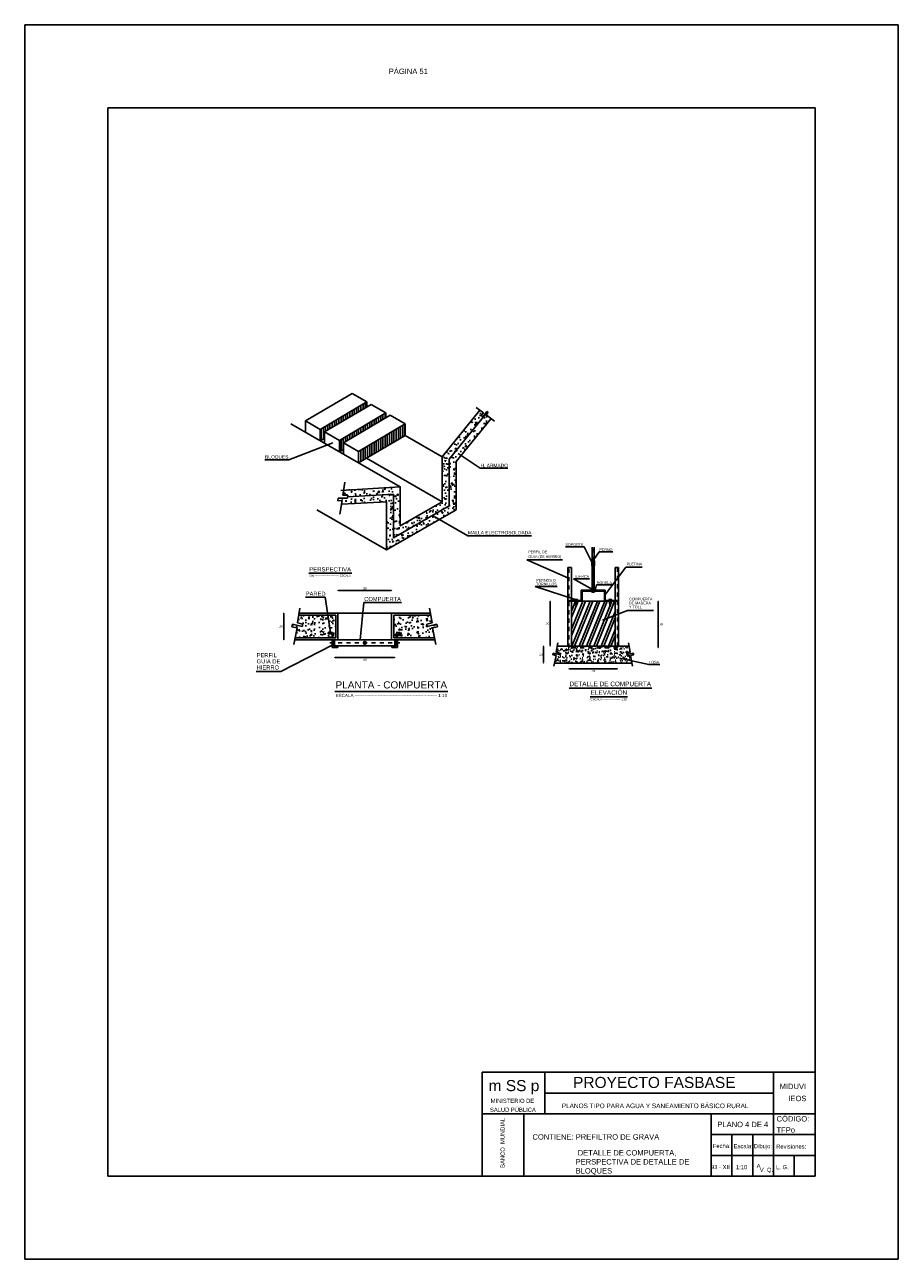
# Model space of a CAD drawing. Header units: metres. Extents: x 1959 to 4131, y 3282 to 4313.
# Tile 8 of 256: x 2011 to 2032, y 4281 to 4311. Entities that reach past the tile are written whole.
import ezdxf
from ezdxf.enums import TextEntityAlignment as Align

# ---------------------------------------------------------------- set-up
doc = ezdxf.new("R2010")
doc.units = ezdxf.units.M
doc.linetypes.add('ACAD_ISO03W100', pattern=[30, 12, -18])
doc.linetypes.add('ACAD_ISO04W100', pattern=[30, 24, -3, 0, -3])
doc.layers.add('Dibujo', color=7, linetype='Continuous')
doc.styles.add('Annotative', font='arial.ttf')
doc.styles.get("Standard").update_dxf_attribs({"font": 'arial.ttf'})
doc.dimstyles.new('gestion', dxfattribs={"dimscale": 0, "dimtxt": 0.025, "dimasz": 0.025, "dimexe": 0.02, "dimexo": 0.07, "dimgap": 0.01, "dimtad": 2, "dimtih": 1, "dimtoh": 1, "dimzin": 0, "dimdsep": 46, "dimtxsty": 'Standard', "dimblk": 'DOT', "dimcen": 0, "dimse1": 1, "dimse2": 1, "dimadec": 0, "dimazin": 0, "dimtm": 1e-09, "dimtfac": 1, "dimtix": 1, "dimtmove": 1, "dimatfit": 0, "dimldrblk": 'DOTSMALL', "dimfxl": 1, "dimtolj": 1, "dimtzin": 0, "dimarcsym": 2})

# ---------------------------------------------------------------- blocks, each defined once
blk = doc.blocks.new('_Dot')
at = {"color": 0, "linetype": 'ByBlock', "lineweight": -2}
blk.add_line((-0.5, 0), (-1, 0), dxfattribs=at)
at = {"color": 0, "linetype": 'ByBlock', "const_width": 0.5}
blk.add_lwpolyline([(-0.25, 0, 1), (0.25, 0, 1)], format="xyb", close=True, dxfattribs=at)
blk = doc.blocks.new('*D550')
at = {"color": 0, "lineweight": -2, "transparency": 16777216}
blk.add_line((2026.503, 4295.887), (2026.503, 4296.959), dxfattribs=at)
at = {"layer": 'Defpoints', "color": 0, "transparency": 16777216}
for p in [(2025.524, 4296.984), (2026.503, 4296.984), (2025.524, 4295.862)]:
    blk.add_point(p, dxfattribs=at)
at = {"color": 0, "lineweight": -2, "transparency": 16777216, "xscale": 0.025, "yscale": 0.025, "zscale": 0.025}
for p, rotation in [((2026.503, 4296.984), 90), ((2026.503, 4295.862), 270)]:
    blk.add_blockref('_Dot', p, dxfattribs=dict(at, rotation=rotation))
at = {"color": 0, "transparency": 16777216, "insert": (2026.572, 4296.423), "char_height": 0.05, "attachment_point": 5}
blk.add_mtext('\\A1;.65', dxfattribs=at)
blk = doc.blocks.new('_DotSmall')
at = {"color": 0, "linetype": 'ByBlock', "const_width": 0.5}
blk.add_lwpolyline([(-0.0625, 0, 1), (0.0625, 0, 1)], format="xyb", close=True, dxfattribs=at)
blk = doc.blocks.new('*D551')
at = {"color": 0, "lineweight": -2, "transparency": 16777216}
blk.add_line((2023.902, 4295.927), (2023.902, 4296.959), dxfattribs=at)
at = {"layer": 'Defpoints', "color": 0, "transparency": 16777216}
for p in [(2023.902, 4296.984), (2024.414, 4296.984), (2024.414, 4295.902)]:
    blk.add_point(p, dxfattribs=at)
at = {"color": 0, "lineweight": -2, "transparency": 16777216, "xscale": 0.025, "yscale": 0.025, "zscale": 0.025}
for p, rotation in [((2023.902, 4296.984), 90), ((2023.902, 4295.902), 270)]:
    blk.add_blockref('_Dot', p, dxfattribs=dict(at, rotation=rotation))
at = {"color": 0, "transparency": 16777216, "insert": (2023.834, 4296.443), "char_height": 0.05, "attachment_point": 5}
blk.add_mtext('\\A1;.60', dxfattribs=at)
blk = doc.blocks.new('*D552')
at = {"color": 0, "lineweight": -2, "transparency": 16777216}
blk.add_line((2024.38, 4295.352), (2025.499, 4295.352), dxfattribs=at)
at = {"layer": 'Defpoints', "color": 0, "transparency": 16777216}
for p in [(2024.355, 4295.862), (2025.524, 4295.862), (2025.524, 4295.352)]:
    blk.add_point(p, dxfattribs=at)
at = {"color": 0, "lineweight": -2, "transparency": 16777216, "xscale": 0.025, "yscale": 0.025, "zscale": 0.025, "rotation": 180}
blk.add_blockref('_Dot', (2024.355, 4295.352), dxfattribs=at)
at = {"color": 0, "lineweight": -2, "transparency": 16777216, "xscale": 0.025, "yscale": 0.025, "zscale": 0.025}
blk.add_blockref('_Dot', (2025.524, 4295.352), dxfattribs=at)
at = {"color": 0, "transparency": 16777216, "insert": (2024.94, 4295.301), "char_height": 0.05, "attachment_point": 5}
blk.add_mtext('\\A1;.58', dxfattribs=at)
blk = doc.blocks.new('*D553')
at = {"color": 0, "lineweight": -2, "transparency": 16777216}
blk.add_line((2023.746, 4295.877), (2023.746, 4295.515), dxfattribs=at)
at = {"layer": 'Defpoints', "color": 0, "transparency": 16777216}
for p in [(2024.076, 4295.902), (2023.746, 4295.49), (2024.009, 4295.49)]:
    blk.add_point(p, dxfattribs=at)
at = {"color": 0, "lineweight": -2, "transparency": 16777216, "xscale": 0.025, "yscale": 0.025, "zscale": 0.025}
for p, rotation in [((2023.746, 4295.902), 90), ((2023.746, 4295.49), 270)]:
    blk.add_blockref('_Dot', p, dxfattribs=dict(at, rotation=rotation))
at = {"color": 0, "transparency": 16777216, "insert": (2023.677, 4295.696), "char_height": 0.05, "attachment_point": 5}
blk.add_mtext('\\A1;.20', dxfattribs=at)
blk = doc.blocks.new('*D554')
at = {"color": 0, "lineweight": -2, "transparency": 16777216}
blk.add_line((2018.826, 4297.239), (2020.069, 4297.239), dxfattribs=at)
at = {"layer": 'Defpoints', "color": 0, "transparency": 16777216}
for p in [(2020.094, 4297.239), (2018.801, 4296.695), (2020.094, 4296.695)]:
    blk.add_point(p, dxfattribs=at)
at = {"color": 0, "lineweight": -2, "transparency": 16777216, "xscale": 0.025, "yscale": 0.025, "zscale": 0.025, "rotation": 180}
blk.add_blockref('_Dot', (2018.801, 4297.239), dxfattribs=at)
at = {"color": 0, "lineweight": -2, "transparency": 16777216, "xscale": 0.025, "yscale": 0.025, "zscale": 0.025}
blk.add_blockref('_Dot', (2020.094, 4297.239), dxfattribs=at)
at = {"color": 0, "transparency": 16777216, "insert": (2019.447, 4297.29), "char_height": 0.05, "attachment_point": 5}
blk.add_mtext('\\A1;.50', dxfattribs=at)
blk = doc.blocks.new('*D555')
at = {"color": 0, "lineweight": -2, "transparency": 16777216}
blk.add_line((2018.746, 4295.628), (2020.148, 4295.628), dxfattribs=at)
at = {"layer": 'Defpoints', "color": 0, "transparency": 16777216}
for p in [(2018.721, 4295.909), (2020.173, 4295.91), (2020.173, 4295.628)]:
    blk.add_point(p, dxfattribs=at)
at = {"color": 0, "lineweight": -2, "transparency": 16777216, "xscale": 0.025, "yscale": 0.025, "zscale": 0.025, "rotation": 180}
blk.add_blockref('_Dot', (2018.721, 4295.628), dxfattribs=at)
at = {"color": 0, "lineweight": -2, "transparency": 16777216, "xscale": 0.025, "yscale": 0.025, "zscale": 0.025}
blk.add_blockref('_Dot', (2020.173, 4295.628), dxfattribs=at)
at = {"color": 0, "transparency": 16777216, "insert": (2019.447, 4295.577), "char_height": 0.05, "attachment_point": 5}
blk.add_mtext('\\A1;.58', dxfattribs=at)
blk = doc.blocks.new('*D405')
at = {"color": 0, "lineweight": -2, "transparency": 16777216}
blk.add_line((2017.498, 4296.67), (2017.498, 4296.076), dxfattribs=at)
at = {"layer": 'Defpoints', "color": 0, "transparency": 16777216}
for p in [(2018.156, 4296.695), (2017.498, 4296.051), (2018.051, 4296.051)]:
    blk.add_point(p, dxfattribs=at)
at = {"color": 0, "lineweight": -2, "transparency": 16777216, "xscale": 0.025, "yscale": 0.025, "zscale": 0.025}
for p, rotation in [((2017.498, 4296.695), 90), ((2017.498, 4296.051), 270)]:
    blk.add_blockref('_Dot', p, dxfattribs=dict(at, rotation=rotation))
at = {"color": 0, "transparency": 16777216, "insert": (2017.429, 4296.373), "char_height": 0.05, "attachment_point": 5}
blk.add_mtext('\\A1;.20', dxfattribs=at)

msp = doc.modelspace()

# ---------------------------------------------------------------- hatches: boundary and pattern name
at = {"transparency": 33554562}
h = msp.add_hatch(dxfattribs=at)
h.set_pattern_fill('ANSI31', color=256, scale=0.016701, angle=45)
h.set_pattern_definition([(90, (261.491053, 2385.1692), (-0.0530259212, 9e-18), [])])
h.paths.add_polyline_path([(2019.296, 4300.585), (2019.296, 4300.308), (2020.416, 4300.97), (2020.416, 4301.248)])
h.paths.add_polyline_path([(2018.94, 4300.79), (2019.957, 4301.392), (2019.957, 4301.511), (2018.837, 4300.849), (2018.837, 4300.571), (2018.94, 4300.632)])
h.paths.add_polyline_path([(2018.481, 4301.054), (2019.499, 4301.656), (2019.499, 4301.775), (2018.379, 4301.113), (2018.379, 4300.835), (2018.481, 4300.896)])
h = msp.add_hatch(dxfattribs=at)
h.set_pattern_fill('AR-CONC', color=256, scale=0.00167)
h.set_pattern_definition([(50, (261.49105, 2385.1692), (0.304268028, -0.02661999), [0.031815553, -0.34997108]), (355, (261.49105, 2385.1692), (-0.05886031, 0.31908552), [0.025452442, -0.27997784]), (100.451445, (261.5164, 2385.16698), (0.245407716, 0.292465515), [0.02703906, -0.2974299]), (46.1842, (261.49105, 2385.25404), (0.45273121, -0.07021522), [0.04772333, -0.52495662]), (96.635558, (261.5288, 2385.2482), (0.396490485, 0.41322829), [0.040558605, -0.44614525]), (351.184151, (261.49105, 2385.25404), (0.396490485, 0.41322829), [0.03817861, -0.41996485]), (21, (261.53347, 2385.23283), (0.25321237, -0.1707939), [0.031815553, -0.34997108]), (326, (261.53347, 2385.23283), (0.103216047, 0.30761375), [0.025452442, -0.279976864]), (71.451445, (261.55457, 2385.2186), (0.356428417, 0.13681985), [0.02703906, -0.297429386]), (37.5, (261.49105, 2385.1692), (0.0051583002, 0.141216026), [0, -0.276583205, 0, -0.284218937, 0, -0.281037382]), (7.5, (261.49105, 2385.1692), (0.111596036, 0.167312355), [0, -0.162047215, 0, -0.270220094, 0, -0.107112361]), (327.5, (261.39645, 2385.1692), (0.2264509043, -0.00956762), [0, -0.106051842, 0, -0.330881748, 0, -0.439054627]), (317.5, (261.35403, 2385.1692), (0.247391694, 0.04246498), [0, -0.137867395, 0, -0.219739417, 0, -0.311792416])])
h.paths.add_polyline_path([(2020.302, 4299.729), (2018.939, 4299.651), (2018.921, 4299.531), (2019.038, 4299.533), (2019.032, 4299.489), (2020.135, 4299.552), (2020.135, 4298.506), (2021.474, 4299.276), (2021.474, 4300.398), (2022.395, 4301.534), (2022.385, 4301.542), (2022.283, 4301.417), (2022.249, 4301.445), (2022.302, 4301.51), (2022.214, 4301.575), (2021.307, 4300.457), (2021.307, 4299.373), (2020.302, 4298.794)])
h.paths.add_polyline_path([(2020.135, 4299.552), (2019.032, 4299.489), (2019.029, 4299.461), (2018.809, 4299.458), (2018.799, 4299.399), (2018.901, 4299.4), (2018.888, 4299.313), (2019.967, 4299.375), (2019.967, 4298.217), (2021.641, 4299.18), (2021.641, 4300.338), (2022.482, 4301.376), (2022.365, 4301.463), (2022.41, 4301.521), (2022.395, 4301.534), (2021.474, 4300.398), (2021.474, 4299.276), (2020.135, 4298.506)])
h = msp.add_hatch(dxfattribs=at)
h.set_pattern_fill('STEEL', color=256, scale=0.051241, angle=203)
h.set_pattern_definition([(248, (1914.62624, 4176.13875), (0.15084268, -0.0609444), []), (248, (1914.65803, 4176.06387), (0.15084268, -0.0609444), [])])
h.paths.add_polyline_path([(2024.414, 4296.984), (2024.414, 4295.902), (2025.465, 4295.902), (2025.465, 4296.984)])
h = msp.add_hatch(dxfattribs=at)
h.set_pattern_fill('AR-CONC', color=256, scale=0.001603)
h.set_pattern_definition([(50, (-8760.13114, -7426.69345), (0.2919975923, -0.0255464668), [0.030532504, -0.335857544]), (355, (-8760.13114, -7426.69345), (-0.056486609, 0.306217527), [0.024426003, -0.2686869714]), (100.4514447, (-8760.1068, -7426.69558), (0.2355109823, 0.2806710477), [0.0259486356, -0.2854352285]), (46.1842, (-8760.13114, -7426.61203), (0.4344735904, -0.067383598), [0.045798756, -0.503786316]), (96.6355576, (-8760.09493, -7426.61765), (0.380500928, 0.396563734), [0.038922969, -0.42815323]), (351.1841512, (-8760.13114, -7426.61203), (0.380500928, 0.396563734), [0.036638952, -0.403028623]), (21, (-8760.09043, -7426.63239), (0.2430008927, -0.1639061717), [0.030532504, -0.335857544]), (326, (-8760.09043, -7426.6324), (0.099053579, 0.295208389), [0.024426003, -0.268686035]), (71.451445, (-8760.07018, -7426.64605), (0.342054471, 0.131302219), [0.0259486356, -0.2854347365]), (37.5, (-8760.13114, -7426.69345), (0.00495027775, 0.1355211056), [0, -0.2654292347, 0, -0.2727570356, 0, -0.2697037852]), (7.5, (-8760.13114, -7426.69345), (0.1070956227, 0.1605650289), [0, -0.1555122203, 0, -0.2593227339, 0, -0.1027927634]), (327.5, (-8760.22192, -7426.69345), (0.2173186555, -0.0091817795), [0, -0.1017750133, 0, -0.3175380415, 0, -0.421348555]), (317.5, (-8760.26263, -7426.69345), (0.2374149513, 0.040752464), [0, -0.1323075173, 0, -0.2108778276, 0, -0.299218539])])
h.paths.add_polyline_path([(2018.75, 4296.644), (2017.861, 4296.644), (2017.831, 4296.463), (2017.957, 4296.43), (2017.945, 4296.373), (2017.714, 4296.431), (2017.696, 4296.365), (2017.821, 4296.337), (2017.775, 4296.102), (2018.663, 4296.102), (2018.663, 4296.198), (2018.57, 4296.198), (2018.57, 4296.231), (2018.696, 4296.231), (2018.696, 4296.102), (2018.75, 4296.102)])
h.paths.add_polyline_path([(2021.199, 4296.365), (2021.181, 4296.431), (2020.95, 4296.373), (2020.938, 4296.43), (2021.064, 4296.463), (2021.034, 4296.644), (2020.145, 4296.644), (2020.145, 4296.102), (2020.199, 4296.102), (2020.199, 4296.231), (2020.325, 4296.231), (2020.325, 4296.198), (2020.232, 4296.198), (2020.232, 4296.102), (2021.12, 4296.102), (2021.073, 4296.337)])
h = msp.add_hatch(dxfattribs=at)
h.set_pattern_fill('ANGLE', color=256, scale=2.047999)
h.set_pattern_definition([(0, (-8760.131, -7426.693), (0, 14.305272), [10.403834, -3.901438]), (90, (-8760.131, -7426.693), (-14.305272, 9e-16), [10.403834, -3.901438])])
h.paths.add_polyline_path([(2018.801, 4296.695), (2017.87, 4296.695), (2017.861, 4296.644), (2018.75, 4296.644), (2018.75, 4296.102), (2017.775, 4296.102), (2017.765, 4296.051), (2018.801, 4296.051)])
h.paths.add_polyline_path([(2020.145, 4296.644), (2021.034, 4296.644), (2021.025, 4296.695), (2020.094, 4296.695), (2020.094, 4296.051), (2021.13, 4296.051), (2021.12, 4296.102), (2020.145, 4296.102)])
h = msp.add_hatch(dxfattribs=at)
h.set_pattern_fill('AR-CONC', color=256, scale=0.001025)
h.set_pattern_definition([(50, (1914.62624, 4176.13875), (0.18670522, -0.01633458), [0.01952269, -0.21474957]), (355, (1914.62624, 4176.13875), (-0.03611792, 0.19579755), [0.01561815, -0.17180026]), (100.45144, (1914.6418, 4176.13738), (0.1505873, 0.17946295), [0.01659173, -0.1825092]), (46.1842, (1914.62624, 4176.1908), (0.27780533, -0.04308553), [0.02928403, -0.32212436]), (96.63556, (1914.6494, 4176.18722), (0.24329485, 0.2535655), [0.0248876, -0.27376405]), (351.18415, (1914.62624, 4176.1908), (0.24329485, 0.2535655), [0.0234272, -0.2576992]), (21, (1914.65227, 4176.17779), (0.1553764, -0.10480271), [0.01952269, -0.21474957]), (326, (1914.65227, 4176.1778), (0.06333552, 0.18875823), [0.01561815, -0.17179966]), (71.45144, (1914.66522, 4176.16906), (0.21871193, 0.08395552), [0.01659173, -0.1825089]), (37.5, (1914.626244, 4176.138745), (0.00316524, 0.086653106), [0, -0.16971724, 0, -0.17440268, 0, -0.17245041]), (7.5, (1914.62624, 4176.138745), (0.06847766, 0.10266636), [0, -0.09943556, 0, -0.1658127, 0, -0.065726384]), (327.5, (1914.5682, 4176.138745), (0.13895501, -0.005870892), [0, -0.06507563, 0, -0.20303596, 0, -0.2694131]), (317.5, (1914.54217, 4176.13875), (0.15180472, 0.0260574), [0, -0.08459832, 0, -0.1348367, 0, -0.19132235])])
h.paths.add_polyline_path([(2025.828, 4295.754), (2025.803, 4295.902), (2025.524, 4295.902), (2025.524, 4295.862), (2024.355, 4295.862), (2024.355, 4295.902), (2024.076, 4295.902), (2024.051, 4295.754), (2024.132, 4295.733), (2024.124, 4295.696), (2023.977, 4295.733), (2023.965, 4295.691), (2024.045, 4295.673), (2024.009, 4295.49), (2025.87, 4295.49), (2025.834, 4295.673), (2025.915, 4295.691), (2025.903, 4295.733), (2025.755, 4295.696), (2025.747, 4295.733)])
h.paths.add_polyline_path([(2025.524, 4295.902), (2024.355, 4295.902), (2024.355, 4295.862), (2025.524, 4295.862)], flags=17)

# ---------------------------------------------------------------- linework, layer by layer
for p, q in [((2018.023, 4301.318), (2019.143, 4301.98)), ((2018.379, 4301.113), (2019.499, 4301.775)), ((2019.499, 4301.775), (2019.143, 4301.98)), ((2019.499, 4301.656), (2019.499, 4301.775)), ((2018.481, 4301.054), (2019.601, 4301.716)), ((2018.837, 4300.849), (2019.957, 4301.511)), ((2018.94, 4300.79), (2020.06, 4301.453)), ((2019.957, 4301.511), (2019.601, 4301.716)), ((2019.957, 4301.392), (2019.957, 4301.511)), ((2020.416, 4301.248), (2020.06, 4301.453)), ((2022.124, 4301.641), (2022.302, 4301.51)), ((2022.302, 4301.51), (2022.249, 4301.445)), ((2022.283, 4301.417), (2022.385, 4301.542)), ((2022.354, 4301.483), (2022.354, 4301.483)), ((2022.41, 4301.521), (2022.365, 4301.463)), ((2022.365, 4301.463), (2022.565, 4301.316)), ((2022.385, 4301.542), (2022.41, 4301.521)), ((2020.302, 4299.729), (2017.668, 4301.244)), ((2018.023, 4301.04), (2018.023, 4301.318)), ((2018.379, 4301.113), (2018.023, 4301.318)), ((2019.296, 4300.585), (2020.416, 4301.248)), ((2020.416, 4300.97), (2020.416, 4301.248)), ((2022.249, 4301.445), (2022.283, 4301.417)), ((2018.379, 4300.835), (2018.379, 4301.113)), ((2018.379, 4300.835), (2018.481, 4300.896)), ((2018.481, 4300.776), (2018.481, 4301.054)), ((2018.837, 4300.849), (2018.481, 4301.054)), ((2019.296, 4300.308), (2020.416, 4300.97)), ((2021.307, 4300.457), (2020.416, 4300.97)), ((2017.619, 4300.381), (2018.68, 4300.791)), ((2018.837, 4300.571), (2018.837, 4300.849)), ((2018.837, 4300.571), (2018.94, 4300.632)), ((2018.94, 4300.513), (2018.94, 4300.79)), ((2019.296, 4300.585), (2018.94, 4300.79)), ((2019.296, 4300.308), (2019.296, 4300.585)), ((2017.049, 4300.381), (2017.619, 4300.381)), ((2021.307, 4299.373), (2019.487, 4300.421)), ((2022.221, 4300.184), (2021.691, 4300.535)), ((2022.887, 4300.184), (2022.221, 4300.184)), ((2018.969, 4299.848), (2018.921, 4299.531)), ((2018.809, 4299.458), (2018.799, 4299.399)), ((2018.799, 4299.399), (2018.901, 4299.4)), ((2019.029, 4299.461), (2018.809, 4299.458)), ((2018.901, 4299.4), (2018.851, 4299.073)), ((2018.921, 4299.531), (2019.038, 4299.533)), ((2019.038, 4299.533), (2019.029, 4299.461)), ((2019.967, 4298.217), (2018.294, 4299.18)), ((2021.072, 4299.045), (2021.925, 4298.55)), ((2021.925, 4298.55), (2023.458, 4298.55)), ((2024.722, 4298.285), (2024.271, 4298.285)), ((2024.916, 4297.905), (2024.722, 4298.285)), ((2024.912, 4297.992), (2024.912, 4298.284)), ((2024.965, 4298.001), (2024.965, 4298.284)), ((2024.341, 4297.538), (2023.347, 4297.98)), ((2023.347, 4297.98), (2024.197, 4297.98)), ((2024.906, 4297.989), (2024.912, 4297.992)), ((2024.912, 4297.988), (2024.906, 4297.989)), ((2024.906, 4297.967), (2024.912, 4297.97)), ((2024.912, 4297.966), (2024.906, 4297.967)), ((2024.906, 4297.945), (2024.912, 4297.948)), ((2024.912, 4297.992), (2024.965, 4298.001)), ((2024.912, 4297.988), (2024.965, 4297.997)), ((2024.912, 4297.97), (2024.912, 4297.988)), ((2024.912, 4297.97), (2024.965, 4297.979)), ((2024.912, 4297.966), (2024.965, 4297.975)), ((2024.912, 4297.948), (2024.912, 4297.966)), ((2024.912, 4297.948), (2024.965, 4297.957)), ((2024.917, 4297.945), (2024.965, 4297.953)), ((2024.955, 4297.985), (2025.08, 4298.167)), ((2024.965, 4298.001), (2024.971, 4298)), ((2024.971, 4298), (2024.965, 4297.997)), ((2024.965, 4297.979), (2024.965, 4297.997)), ((2024.965, 4297.979), (2024.971, 4297.978)), ((2024.971, 4297.978), (2024.965, 4297.975)), ((2024.965, 4297.957), (2024.965, 4297.975)), ((2024.965, 4297.957), (2024.971, 4297.956)), ((2024.971, 4297.956), (2024.965, 4297.953)), ((2024.965, 4297.945), (2024.965, 4297.953)), ((2025.08, 4298.167), (2025.408, 4298.167)), ((2018.102, 4297.652), (2019.138, 4297.652)), ((2024.331, 4297.79), (2024.414, 4297.79)), ((2024.906, 4297.813), (2024.912, 4297.816)), ((2024.912, 4297.812), (2024.906, 4297.813)), ((2024.906, 4297.791), (2024.912, 4297.794)), ((2024.912, 4297.79), (2024.906, 4297.791)), ((2024.906, 4297.769), (2024.912, 4297.771)), ((2024.912, 4297.768), (2024.906, 4297.769)), ((2024.906, 4297.747), (2024.912, 4297.749)), ((2024.912, 4297.746), (2024.906, 4297.747)), ((2024.906, 4297.725), (2024.912, 4297.727)), ((2024.912, 4297.724), (2024.906, 4297.725)), ((2024.906, 4297.703), (2024.912, 4297.705)), ((2024.912, 4297.702), (2024.906, 4297.703)), ((2024.906, 4297.681), (2024.912, 4297.683)), ((2024.912, 4297.68), (2024.906, 4297.681)), ((2024.906, 4297.658), (2024.912, 4297.661)), ((2024.912, 4297.658), (2024.906, 4297.658)), ((2024.906, 4297.636), (2024.912, 4297.639)), ((2024.912, 4297.636), (2024.906, 4297.636)), ((2024.906, 4297.614), (2024.912, 4297.617)), ((2024.912, 4297.614), (2024.906, 4297.614)), ((2024.906, 4297.592), (2024.912, 4297.595)), ((2024.912, 4297.592), (2024.906, 4297.592)), ((2024.912, 4297.816), (2024.912, 4297.832)), ((2024.912, 4297.816), (2024.965, 4297.825)), ((2024.912, 4297.812), (2024.965, 4297.821)), ((2024.912, 4297.794), (2024.912, 4297.812)), ((2024.912, 4297.794), (2024.965, 4297.803)), ((2024.912, 4297.79), (2024.965, 4297.799)), ((2024.912, 4297.771), (2024.912, 4297.79)), ((2024.912, 4297.771), (2024.965, 4297.781)), ((2024.912, 4297.768), (2024.965, 4297.777)), ((2024.912, 4297.749), (2024.912, 4297.768)), ((2024.912, 4297.749), (2024.965, 4297.759)), ((2024.912, 4297.746), (2024.965, 4297.755)), ((2024.912, 4297.727), (2024.912, 4297.746)), ((2024.912, 4297.727), (2024.965, 4297.736)), ((2024.912, 4297.724), (2024.965, 4297.733)), ((2024.912, 4297.705), (2024.912, 4297.724)), ((2024.912, 4297.705), (2024.965, 4297.714)), ((2024.912, 4297.702), (2024.965, 4297.711)), ((2024.912, 4297.683), (2024.912, 4297.702)), ((2024.912, 4297.683), (2024.965, 4297.692)), ((2024.912, 4297.68), (2024.965, 4297.689)), ((2024.912, 4297.661), (2024.912, 4297.68)), ((2024.912, 4297.661), (2024.965, 4297.67)), ((2024.912, 4297.658), (2024.965, 4297.667)), ((2024.912, 4297.639), (2024.912, 4297.658)), ((2024.912, 4297.639), (2024.965, 4297.648)), ((2024.912, 4297.636), (2024.965, 4297.645)), ((2024.912, 4297.617), (2024.912, 4297.636)), ((2024.912, 4297.617), (2024.965, 4297.626)), ((2024.912, 4297.614), (2024.965, 4297.623)), ((2024.912, 4297.595), (2024.912, 4297.614)), ((2024.912, 4297.595), (2024.965, 4297.604)), ((2024.912, 4297.592), (2024.965, 4297.601)), ((2024.912, 4297.573), (2024.912, 4297.592)), ((2024.965, 4297.825), (2024.965, 4297.832)), ((2024.965, 4297.825), (2024.971, 4297.824)), ((2024.971, 4297.824), (2024.965, 4297.821)), ((2024.965, 4297.803), (2024.965, 4297.821)), ((2024.965, 4297.803), (2024.971, 4297.802)), ((2024.971, 4297.802), (2024.965, 4297.799)), ((2024.965, 4297.781), (2024.965, 4297.799)), ((2024.965, 4297.781), (2024.971, 4297.78)), ((2024.965, 4297.781), (2024.971, 4297.78)), ((2024.971, 4297.78), (2024.965, 4297.777)), ((2024.965, 4297.759), (2024.965, 4297.777)), ((2024.965, 4297.759), (2024.971, 4297.758)), ((2024.971, 4297.758), (2024.965, 4297.755)), ((2024.965, 4297.736), (2024.965, 4297.755)), ((2024.965, 4297.736), (2024.971, 4297.736)), ((2024.971, 4297.736), (2024.965, 4297.733)), ((2024.965, 4297.714), (2024.965, 4297.733)), ((2024.965, 4297.714), (2024.971, 4297.714)), ((2024.971, 4297.714), (2024.965, 4297.711)), ((2024.965, 4297.692), (2024.965, 4297.711)), ((2024.965, 4297.692), (2024.971, 4297.692)), ((2024.971, 4297.692), (2024.965, 4297.689)), ((2024.965, 4297.67), (2024.965, 4297.689)), ((2024.965, 4297.67), (2024.971, 4297.67)), ((2024.971, 4297.67), (2024.965, 4297.667)), ((2024.965, 4297.648), (2024.965, 4297.667)), ((2024.965, 4297.648), (2024.971, 4297.647)), ((2024.971, 4297.647), (2024.965, 4297.645)), ((2024.965, 4297.626), (2024.965, 4297.645)), ((2024.965, 4297.626), (2024.971, 4297.625)), ((2024.971, 4297.625), (2024.965, 4297.623)), ((2024.965, 4297.604), (2024.965, 4297.623)), ((2024.965, 4297.604), (2024.971, 4297.603)), ((2024.971, 4297.603), (2024.965, 4297.601)), ((2024.965, 4297.582), (2024.965, 4297.601)), ((2025.219, 4297.125), (2025.727, 4297.802)), ((2025.465, 4297.79), (2025.548, 4297.79)), ((2025.727, 4297.802), (2026.117, 4297.802)), ((2024.529, 4297.014), (2023.542, 4297.332)), ((2023.542, 4297.332), (2024.072, 4297.332)), ((2024.921, 4297.26), (2024.465, 4297.519)), ((2024.465, 4297.519), (2024.846, 4297.519)), ((2024.906, 4297.57), (2024.912, 4297.573)), ((2024.912, 4297.569), (2024.906, 4297.57)), ((2024.906, 4297.548), (2024.912, 4297.551)), ((2024.912, 4297.547), (2024.906, 4297.548)), ((2024.906, 4297.526), (2024.912, 4297.529)), ((2024.912, 4297.525), (2024.906, 4297.526)), ((2024.906, 4297.504), (2024.912, 4297.507)), ((2024.912, 4297.503), (2024.906, 4297.504)), ((2024.906, 4297.482), (2024.912, 4297.485)), ((2024.912, 4297.481), (2024.906, 4297.482)), ((2024.906, 4297.46), (2024.912, 4297.463)), ((2024.912, 4297.459), (2024.906, 4297.46)), ((2024.906, 4297.438), (2024.912, 4297.441)), ((2024.912, 4297.437), (2024.906, 4297.438)), ((2024.906, 4297.416), (2024.912, 4297.419)), ((2024.912, 4297.415), (2024.906, 4297.416)), ((2024.906, 4297.394), (2024.912, 4297.397)), ((2024.912, 4297.393), (2024.906, 4297.394)), ((2024.906, 4297.372), (2024.912, 4297.375)), ((2024.912, 4297.371), (2024.906, 4297.372)), ((2024.906, 4297.35), (2024.912, 4297.353)), ((2024.912, 4297.349), (2024.906, 4297.35)), ((2024.906, 4297.328), (2024.912, 4297.331)), ((2024.912, 4297.327), (2024.906, 4297.328)), ((2024.906, 4297.306), (2024.912, 4297.309)), ((2024.912, 4297.305), (2024.906, 4297.306)), ((2024.912, 4297.573), (2024.965, 4297.582)), ((2024.912, 4297.569), (2024.965, 4297.579)), ((2024.912, 4297.551), (2024.912, 4297.569)), ((2024.912, 4297.551), (2024.965, 4297.56)), ((2024.912, 4297.547), (2024.965, 4297.557)), ((2024.912, 4297.529), (2024.912, 4297.547)), ((2024.912, 4297.529), (2024.965, 4297.538)), ((2024.912, 4297.525), (2024.965, 4297.534)), ((2024.912, 4297.507), (2024.912, 4297.525)), ((2024.912, 4297.507), (2024.965, 4297.516)), ((2024.912, 4297.503), (2024.965, 4297.512)), ((2024.912, 4297.485), (2024.912, 4297.503)), ((2024.912, 4297.485), (2024.965, 4297.494)), ((2024.912, 4297.481), (2024.965, 4297.49)), ((2024.912, 4297.463), (2024.912, 4297.481)), ((2024.912, 4297.463), (2024.965, 4297.472)), ((2024.912, 4297.459), (2024.965, 4297.468)), ((2024.912, 4297.441), (2024.912, 4297.459)), ((2024.912, 4297.441), (2024.965, 4297.45)), ((2024.912, 4297.437), (2024.965, 4297.446)), ((2024.912, 4297.419), (2024.912, 4297.437)), ((2024.912, 4297.419), (2024.965, 4297.428)), ((2024.912, 4297.415), (2024.965, 4297.424)), ((2024.912, 4297.397), (2024.912, 4297.415)), ((2024.912, 4297.397), (2024.965, 4297.406)), ((2024.912, 4297.393), (2024.965, 4297.402)), ((2024.912, 4297.375), (2024.912, 4297.393)), ((2024.912, 4297.375), (2024.965, 4297.384)), ((2024.912, 4297.371), (2024.965, 4297.38)), ((2024.912, 4297.353), (2024.912, 4297.371)), ((2024.912, 4297.353), (2024.965, 4297.362)), ((2024.912, 4297.349), (2024.965, 4297.358)), ((2024.912, 4297.331), (2024.912, 4297.349)), ((2024.912, 4297.331), (2024.965, 4297.34)), ((2024.912, 4297.327), (2024.965, 4297.336)), ((2024.912, 4297.309), (2024.912, 4297.327)), ((2024.912, 4297.309), (2024.965, 4297.318)), ((2024.912, 4297.305), (2024.965, 4297.314)), ((2024.912, 4297.287), (2024.912, 4297.305)), ((2024.912, 4297.287), (2024.965, 4297.296)), ((2024.965, 4297.582), (2024.971, 4297.581)), ((2024.971, 4297.581), (2024.965, 4297.579)), ((2024.965, 4297.56), (2024.965, 4297.579)), ((2024.965, 4297.56), (2024.971, 4297.559)), ((2024.965, 4297.56), (2024.971, 4297.559)), ((2024.971, 4297.559), (2024.965, 4297.557)), ((2024.965, 4297.538), (2024.965, 4297.557)), ((2024.965, 4297.538), (2024.971, 4297.537)), ((2024.971, 4297.537), (2024.965, 4297.534)), ((2024.965, 4297.516), (2024.965, 4297.534)), ((2024.965, 4297.516), (2024.971, 4297.515)), ((2024.971, 4297.515), (2024.965, 4297.512)), ((2024.965, 4297.494), (2024.965, 4297.512)), ((2024.965, 4297.494), (2024.971, 4297.493)), ((2024.971, 4297.493), (2024.965, 4297.49)), ((2024.965, 4297.472), (2024.965, 4297.49)), ((2024.965, 4297.472), (2024.971, 4297.471)), ((2024.971, 4297.471), (2024.965, 4297.468)), ((2024.965, 4297.45), (2024.965, 4297.468)), ((2024.965, 4297.45), (2024.971, 4297.449)), ((2024.971, 4297.449), (2024.965, 4297.446)), ((2024.965, 4297.428), (2024.965, 4297.446)), ((2024.965, 4297.428), (2024.971, 4297.427)), ((2024.971, 4297.427), (2024.965, 4297.424)), ((2024.965, 4297.406), (2024.965, 4297.424)), ((2024.965, 4297.406), (2024.971, 4297.405)), ((2024.971, 4297.405), (2024.965, 4297.402)), ((2024.965, 4297.384), (2024.965, 4297.402)), ((2024.965, 4297.384), (2024.971, 4297.383)), ((2024.971, 4297.383), (2024.965, 4297.38)), ((2024.965, 4297.362), (2024.965, 4297.38)), ((2024.965, 4297.362), (2024.971, 4297.361)), ((2024.971, 4297.361), (2024.965, 4297.358)), ((2024.965, 4297.34), (2024.965, 4297.358)), ((2024.965, 4297.34), (2024.971, 4297.339)), ((2024.971, 4297.339), (2024.965, 4297.336)), ((2024.965, 4297.318), (2024.965, 4297.336)), ((2024.965, 4297.318), (2024.971, 4297.317)), ((2024.971, 4297.317), (2024.965, 4297.314)), ((2024.965, 4297.296), (2024.965, 4297.314)), ((2024.965, 4297.296), (2024.971, 4297.295)), ((2024.971, 4297.295), (2024.965, 4297.292)), ((2024.987, 4297.244), (2025.021, 4297.378)), ((2025.021, 4297.378), (2025.394, 4297.378)), ((2018.02, 4297.079), (2018.493, 4297.079)), ((2018.621, 4296.231), (2018.493, 4297.079)), ((2024.649, 4296.995), (2024.649, 4297.244)), ((2025.23, 4297.244), (2024.649, 4297.244)), ((2024.671, 4296.984), (2024.671, 4297.221)), ((2025.208, 4297.221), (2024.671, 4297.221)), ((2024.906, 4297.284), (2024.912, 4297.287)), ((2024.912, 4297.283), (2024.906, 4297.284)), ((2024.912, 4297.283), (2024.965, 4297.292)), ((2024.912, 4297.27), (2024.912, 4297.283)), ((2024.965, 4297.27), (2024.965, 4297.292)), ((2025.208, 4296.984), (2025.208, 4297.221)), ((2025.23, 4296.995), (2025.23, 4297.244)), ((2017.889, 4296.813), (2017.831, 4296.463)), ((2019.335, 4296.048), (2019.423, 4296.952)), ((2019.423, 4296.952), (2020.33, 4296.952)), ((2021.005, 4296.813), (2021.064, 4296.463)), ((2024.355, 4296.995), (2024.649, 4296.995)), ((2024.355, 4296.984), (2025.524, 4296.984)), ((2024.504, 4296.984), (2024.532, 4296.85)), ((2024.559, 4296.984), (2024.532, 4296.85)), ((2025.765, 4296.76), (2025.163, 4296.522)), ((2025.524, 4296.995), (2025.23, 4296.995)), ((2025.32, 4296.984), (2025.348, 4296.85)), ((2025.375, 4296.984), (2025.348, 4296.85)), ((2026.387, 4296.76), (2025.765, 4296.76)), ((2017.714, 4296.431), (2017.696, 4296.365)), ((2017.945, 4296.373), (2017.714, 4296.431)), ((2017.831, 4296.463), (2017.957, 4296.43)), ((2018.75, 4296.644), (2017.861, 4296.644)), ((2021.025, 4296.695), (2017.87, 4296.695)), ((2017.957, 4296.43), (2017.945, 4296.373)), ((2018.75, 4296.644), (2018.75, 4296.102)), ((2018.801, 4296.695), (2018.801, 4296.051)), ((2020.094, 4296.695), (2020.094, 4296.051)), ((2020.145, 4296.644), (2021.034, 4296.644)), ((2020.145, 4296.644), (2020.145, 4296.102)), ((2021.064, 4296.463), (2020.938, 4296.43)), ((2020.938, 4296.43), (2020.95, 4296.373)), ((2020.95, 4296.373), (2021.181, 4296.431)), ((2021.181, 4296.431), (2021.199, 4296.365)), ((2017.696, 4296.365), (2017.821, 4296.337)), ((2017.821, 4296.337), (2017.742, 4295.937)), ((2021.199, 4296.365), (2021.073, 4296.337)), ((2021.073, 4296.337), (2021.152, 4295.937)), ((2017.43, 4295.287), (2018.663, 4295.924)), ((2017.765, 4296.051), (2021.13, 4296.051)), ((2017.775, 4296.102), (2018.75, 4296.102)), ((2018.663, 4296.051), (2018.663, 4295.869)), ((2018.663, 4295.869), (2018.8, 4295.869)), ((2018.696, 4296.051), (2018.696, 4295.902)), ((2018.696, 4295.902), (2018.8, 4295.902)), ((2018.8, 4295.869), (2018.8, 4295.902)), ((2020.199, 4295.902), (2020.095, 4295.902)), ((2020.095, 4295.869), (2020.095, 4295.902)), ((2020.232, 4295.869), (2020.095, 4295.869)), ((2021.12, 4296.102), (2020.145, 4296.102)), ((2020.199, 4296.051), (2020.199, 4295.902)), ((2020.232, 4296.051), (2020.232, 4295.869)), ((2024.088, 4295.977), (2024.051, 4295.754)), ((2025.803, 4295.902), (2024.076, 4295.902)), ((2025.791, 4295.977), (2025.828, 4295.754)), ((2023.977, 4295.733), (2023.965, 4295.691)), ((2023.965, 4295.691), (2024.045, 4295.673)), ((2024.124, 4295.696), (2023.977, 4295.733)), ((2024.045, 4295.673), (2023.995, 4295.417)), ((2024.051, 4295.754), (2024.132, 4295.733)), ((2024.132, 4295.733), (2024.124, 4295.696)), ((2026.277, 4295.461), (2025.57, 4295.611)), ((2025.828, 4295.754), (2025.747, 4295.733)), ((2025.747, 4295.733), (2025.755, 4295.696)), ((2025.755, 4295.696), (2025.903, 4295.733)), ((2025.915, 4295.691), (2025.834, 4295.673)), ((2025.834, 4295.673), (2025.885, 4295.417)), ((2025.903, 4295.733), (2025.915, 4295.691)), ((2016.834, 4295.287), (2017.43, 4295.287)), ((2024.009, 4295.49), (2025.87, 4295.49)), ((2026.539, 4295.461), (2026.277, 4295.461)), ((2018.73, 4294.809), (2021.448, 4294.809)), ((2024.358, 4294.89), (2026.347, 4294.89)), ((2024.866, 4294.682), (2025.766, 4294.682))]:
    msp.add_line(p, q)
at = {"linetype": 'ACAD_ISO04W100', "ltscale": 0.01}
msp.add_line((2024.938, 4297.27), (2024.938, 4298.342), dxfattribs=at)
at = {"linetype": 'ACAD_ISO04W100', "ltscale": 0.0005}
for p, q in [((2018.606, 4295.979), (2020.289, 4295.979)), ((2019.447, 4295.891), (2019.447, 4296.067))]:
    msp.add_line(p, q, dxfattribs=at)
for points in [[(2018.87, 4299.647), (2020.302, 4299.729), (2020.302, 4298.794), (2021.307, 4299.373), (2021.307, 4300.457), (2022.214, 4301.575)], [(2019.032, 4299.489), (2020.135, 4299.552), (2020.135, 4298.506), (2021.474, 4299.276), (2021.474, 4300.398), (2022.395, 4301.534)], [(2018.889, 4299.313), (2019.967, 4299.375), (2019.967, 4298.217), (2021.641, 4299.18), (2021.641, 4300.338), (2022.482, 4301.376)], [(2024.414, 4297.79), (2024.414, 4295.902), (2024.331, 4295.902), (2024.331, 4297.79)], [(2025.548, 4297.79), (2025.548, 4295.902), (2025.465, 4295.902), (2025.465, 4297.79)]]:
    msp.add_lwpolyline(points)
for points in [[(2024.906, 4297.945), (2024.971, 4297.945), (2024.971, 4297.832), (2024.906, 4297.832)], [(2024.889, 4297.252), (2024.987, 4297.252), (2024.987, 4297.244), (2024.889, 4297.244)], [(2024.903, 4297.252), (2024.974, 4297.252), (2024.974, 4297.27), (2024.903, 4297.27)], [(2024.904, 4297.221), (2024.975, 4297.221), (2024.975, 4297.203), (2024.904, 4297.203)], [(2024.926, 4297.203), (2024.953, 4297.203), (2024.953, 4297.195), (2024.926, 4297.195)], [(2018.721, 4296.048), (2020.173, 4296.048), (2020.173, 4295.91), (2018.721, 4295.909)]]:
    msp.add_lwpolyline(points, close=True)
at = {"linetype": 'ACAD_ISO03W100', "ltscale": 0.0001}
for points in [[(2025.524, 4297.79), (2025.524, 4295.862), (2024.355, 4295.862), (2024.355, 4297.79)], [(2018.663, 4296.102), (2018.663, 4296.198), (2018.57, 4296.198), (2018.57, 4296.231), (2018.696, 4296.231), (2018.696, 4296.102)], [(2020.199, 4296.102), (2020.199, 4296.231), (2020.325, 4296.231), (2020.325, 4296.198), (2020.232, 4296.198), (2020.232, 4296.102)]]:
    msp.add_lwpolyline(points, dxfattribs=at)
msp.add_circle((2019.447, 4295.979), 0.0329)
for centre in [(2024.532, 4296.995), (2025.348, 4296.995)]:
    msp.add_arc(centre, 0.0357, 0, 180)
at = {"layer": 'Dibujo', "color": 0, "linetype": 'ByBlock'}
for p, q in [((2011.273, 4310.85), (2032.273, 4310.85)), ((2011.273, 4281.15), (2011.273, 4310.85)), ((2011.273, 4310.85), (2014.273, 4310.85)), ((2011.273, 4310.85), (2013.773, 4310.85)), ((2032.273, 4310.85), (2032.273, 4281.15)), ((2013.273, 4308.85), (2013.273, 4283.15)), ((2030.273, 4308.85), (2013.273, 4308.85)), ((2030.273, 4308.85), (2030.273, 4283.15)), ((2022.273, 4285.65), (2022.273, 4283.15)), ((2030.273, 4285.65), (2022.273, 4285.65)), ((2023.773, 4285.65), (2023.773, 4284.65)), ((2029.273, 4283.15), (2029.273, 4285.65)), ((2029.273, 4285.15), (2023.773, 4285.15)), ((2030.273, 4284.65), (2022.273, 4284.65)), ((2023.273, 4284.65), (2023.273, 4283.15)), ((2023.273, 4283.15), (2023.273, 4284.65)), ((2027.773, 4283.15), (2027.773, 4284.65)), ((2030.273, 4284.15), (2027.773, 4284.15)), ((2028.273, 4283.15), (2028.273, 4284.15)), ((2028.773, 4283.15), (2028.773, 4284.15)), ((2030.273, 4283.65), (2027.773, 4283.65)), ((2029.773, 4283.15), (2029.773, 4283.65)), ((2030.273, 4283.15), (2013.273, 4283.15)), ((2032.273, 4281.15), (2011.273, 4281.15))]:
    msp.add_line(p, q, dxfattribs=at)

# ---------------------------------------------------------------- texts
for s, height, p in [('BLOQUES', 0.0834, (2017.051, 4300.409)), ('H. ARMADO', 0.0834, (2022.229, 4300.204)), ('MALLA ELECTROSOLDADA', 0.08345, (2021.931, 4298.588)), ('PERFIL DE ', 0.0633, (2023.377, 4298.136)), ('SOPORTE', 0.0633, (2024.27, 4298.311)), ('PERNO', 0.0633, (2025.087, 4298.188)), ('GUIA (DE HIERRO)', 0.06332, (2023.38, 4298.022)), ('PLETINA', 0.0633, (2025.744, 4297.845)), ('SIN --------------------------- ESCALA', 0.04714, (2018.112, 4297.571)), ('PERSPECTIVA', 0.10304, (2018.112, 4297.696)), ('TUERCA', 0.0633, (2024.475, 4297.544)), ('TORNILLOS', 0.0633, (2023.562, 4297.362)), ('PERNOS O ', 0.0633, (2023.57, 4297.453)), ('RODELA', 0.0633, (2025.026, 4297.392)), ('PARED', 0.099, (2018.029, 4297.111)), ('COMPUERTA', 0.099, (2019.434, 4296.985)), ('COMPUERTA', 0.0633, (2025.799, 4297)), ('Y TOLL', 0.0633, (2025.799, 4296.811)), ('DE MADERA', 0.0633, (2025.799, 4296.905)), ('GUIA DE', 0.099, (2016.849, 4295.485)), ('PERFIL', 0.099, (2016.849, 4295.633)), ('LOSA', 0.0633, (2026.284, 4295.483)), ('HIERRO', 0.099, (2016.849, 4295.337)), ('PLANTA - COMPUERTA', 0.1719, (2018.745, 4294.882)), ('DETALLE DE COMPUERTA', 0.10991, (2024.368, 4294.937)), ('ESCALA ------------------------------------------------------ 1:10', 0.07864, (2018.745, 4294.674)), ('ESCALA------------------- 1:10', 0.05028, (2024.876, 4294.595)), ('ELEVACIÓN', 0.1099, (2024.876, 4294.729))]:
    msp.add_text(s, height=height).set_placement(p)
for s, height, p in [('m SS p', 0.2662, (2022.425, 4285.195)), ('PROYECTO FASBASE', 0.26624, (2024.455, 4285.271)), ('PLANOS TIPO PARA AGUA Y SANEAMIENTO BÁSICO RURAL', 0.11076, (2024.183, 4284.786))]:
    msp.add_text(s, height=height, dxfattribs=at).set_placement(p)
at = {"layer": 'Dibujo', "color": 0, "linetype": 'ByBlock', "style": 'Annotative'}
for s, p in [('MIDUVI', (2029.421, 4285.244)), ('IEOS', (2029.63, 4284.954)), ('CÓDIGO:', (2029.347, 4284.465)), ('PLANO 4 DE 4', (2027.924, 4284.329)), ('TFPo', (2029.346, 4284.196)), ('CONTIENE: PREFILTRO DE GRAVA', (2023.479, 4284.029))]:
    msp.add_text(s, height=0.13, dxfattribs=at).set_placement(p)
at = {"layer": 'Dibujo', "color": 0, "linetype": 'ByBlock'}
for s, p in [('SALUD PÚBLICA', (2023.008, 4284.697)), ('MINISTERIO DE', (2022.997, 4284.912)), ('Fecha:', (2028.028, 4283.827)), ('Escala:', (2028.544, 4283.822)), ('Dibujo:', (2029.02, 4283.822)), ('Revisiones:', (2029.698, 4283.811)), ('93 - XII', (2027.995, 4283.32)), ('1:10', (2028.507, 4283.318)), ('A', (2028.915, 4283.345)), ('V. Q.', (2029.103, 4283.252)), ('L. G. ', (2029.507, 4283.318))]:
    msp.add_text(s, height=0.1, dxfattribs=at).set_placement(p, align=Align.CENTER)
msp.add_text('BANCO  MUNDIAL', height=0.1, rotation=90, dxfattribs=at).set_placement((2022.81, 4283.951), align=Align.CENTER)
at = {"layer": 'Dibujo', "color": 0, "linetype": 'ByBlock', "char_height": 0.13, "width": 2.90393, "attachment_point": 1}
for s, insert in [('PÁGINA 51', (2020.025, 4309.793)), (' DETALLE DE COMPUERTA, PERSPECTIVA DE DETALLE DE BLOQUES', (2024.516, 4283.777))]:
    msp.add_mtext(s, dxfattribs=dict(at, insert=insert))

# ---------------------------------------------------------------- dimensions: what is measured, and where the dimension line sits
for base, p1, p2, text, picture, middle in [((2020.094, 4297.239), (2018.801, 4296.695), (2020.094, 4296.695), '.50', '*D554', (2019.447, 4297.29)), ((2020.173, 4295.628), (2018.721, 4295.909), (2020.173, 4295.91), '.58', '*D555', (2019.447, 4295.577)), ((2025.524, 4295.352), (2024.355, 4295.862), (2025.524, 4295.862), '.58', '*D552', (2024.94, 4295.301))]:
    dim = msp.add_linear_dim(base=base, p1=p1, p2=p2, text=text, dimstyle='gestion', override={"dimscale": 1, "dimtxt": 0.05, "dimgap": 0.025})
    dim.commit()
    dim.dimension.update_dxf_attribs({"geometry": picture, "text_midpoint": middle})
for base, p1, p2, text, picture, middle in [((2023.902, 4296.984), (2024.414, 4295.902), (2024.414, 4296.984), '.60', '*D551', (2023.834, 4296.443)), ((2026.503, 4296.984), (2025.524, 4295.862), (2025.524, 4296.984), '.65', '*D550', (2026.572, 4296.423)), ((2017.498, 4296.051), (2018.156, 4296.695), (2018.051, 4296.051), '.20', '*D405', (2017.429, 4296.373)), ((2023.746, 4295.49), (2024.076, 4295.902), (2024.009, 4295.49), '.20', '*D553', (2023.677, 4295.696))]:
    dim = msp.add_linear_dim(base=base, p1=p1, p2=p2, angle=90, text=text, dimstyle='gestion', override={"dimscale": 1, "dimtxt": 0.05, "dimgap": 0.025})
    dim.commit()
    dim.dimension.update_dxf_attribs({"geometry": picture, "text_midpoint": middle})

doc.saveas('drawing.dxf')
